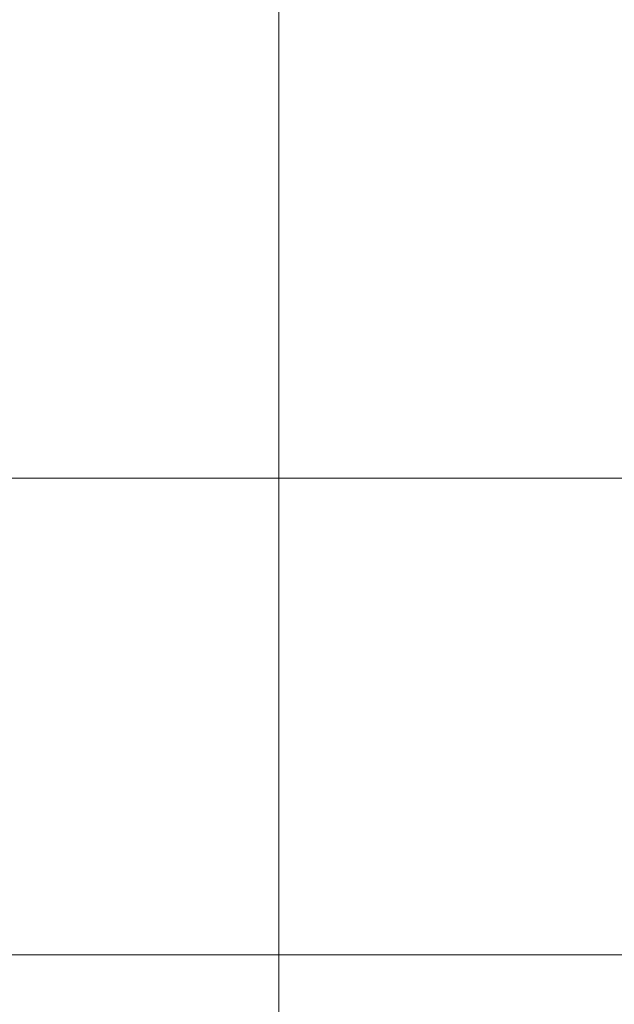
# Model space of a CAD drawing. Header units: millimetres. Extents: x -64078 to -62795, y 13127 to 13405.
# Tile 47 of 51: x -62990 to -62980, y 13354 to 13370. Entities that reach past the tile are written whole.
import ezdxf

# ---------------------------------------------------------------- set-up
doc = ezdxf.new("R2010")
doc.units = ezdxf.units.MM
doc.header["$LTSCALE"] = 1000
doc.header["$MEASUREMENT"] = 0
doc.layers.add('中文', color=6, linetype='Continuous')

msp = doc.modelspace()

# ---------------------------------------------------------------- linework, layer by layer
at = {"layer": '中文', "lineweight": 0}
for p, q in [((-62985.442, 13262.175), (-62985.441, 13381.612)), ((-63029.998, 13362.324), (-62862.202, 13362.322)), ((-63029.998, 13362.324), (-62821.334, 13362.322)), ((-63029.998, 13354.62), (-62862.202, 13354.619)), ((-63029.998, 13354.62), (-62821.334, 13354.618))]:
    msp.add_line(p, q, dxfattribs=at)

doc.saveas('drawing.dxf')
